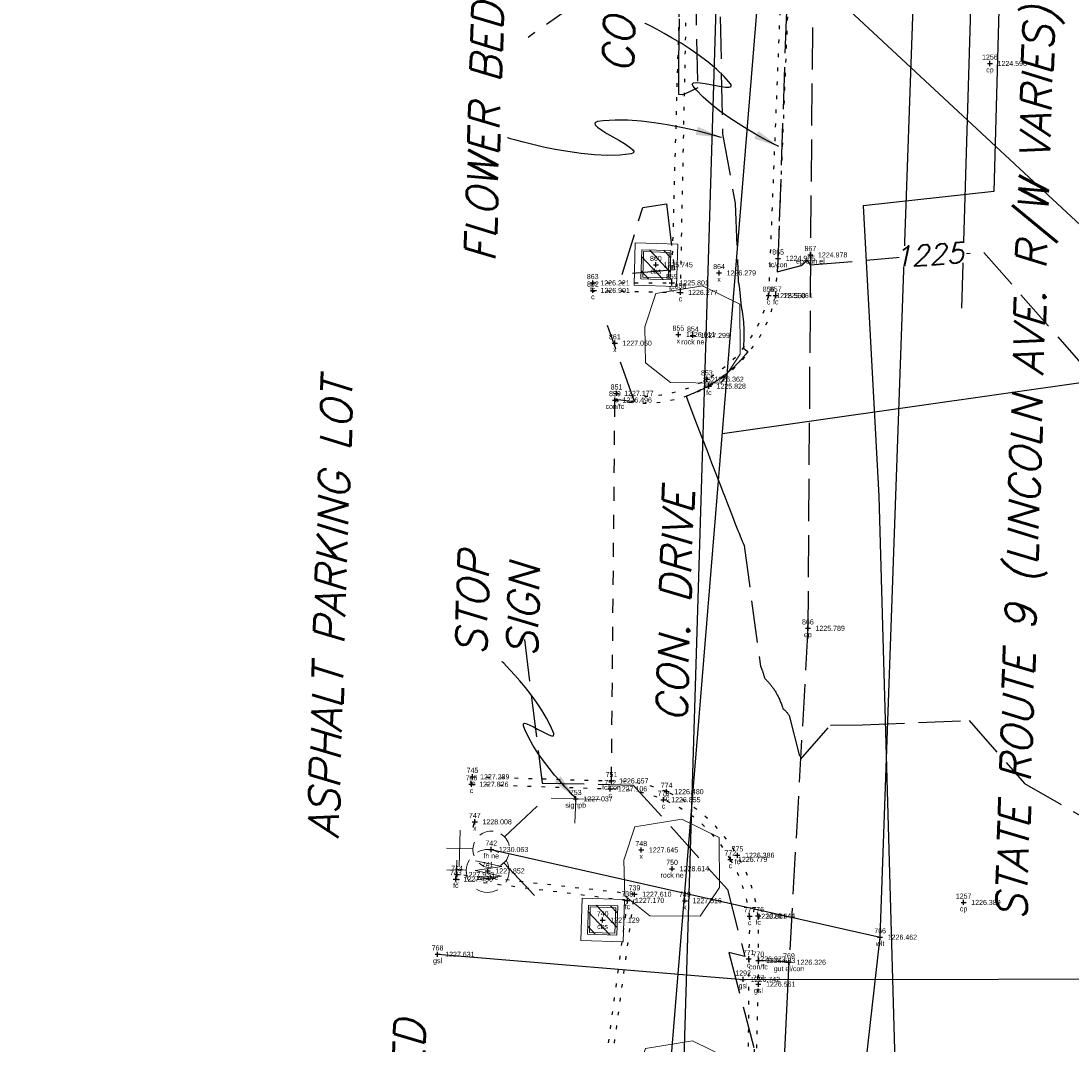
# Model space of a CAD drawing. Extents: x 2383805 to 2387584, y 226460 to 239380.
# Tile 5 of 49: x 2386813 to 2386896, y 226986 to 227066. Entities that reach past the tile are written whole.
import ezdxf
from ezdxf.enums import TextEntityAlignment as Align

# ---------------------------------------------------------------- set-up
doc = ezdxf.new("R2010")
doc.units = 0
doc.header["$LTSCALE"] = 20
doc.header["$MEASUREMENT"] = 0
doc.set_wipeout_variables(frame=1)
doc.header["$PDSIZE"] = 2
for name, pattern in [('cl20', [100, 5, -5, 80, -5, 5]), ('gasex', [0]), ('OhDOT_USTN1', [0.055, 0.014, -0.041]), ('OhDOT_USTN2', [0.11, 0.069, -0.041]), ('OhDOT_USTN3', [0.22, 0.165, -0.055]), ('OhDOT_USTN5', [0.11, 0.055, -0.055]), ('REDO_Drainage01', [1.6, 0.85, -0.75]), ('teleex', [0]), ('waterex', [0])]:
    doc.linetypes.add(name, pattern=pattern)
for name, color, linetype in [('CM_X_Curb_Gutter', 254, 'Continuous'), ('DR_X_Cells', 151, 'OhDOT_USTN2'), ('DT_X_User_Label', 134, 'Continuous'), ('DV_X_Property_Line', 7, 'Continuous'), ('DV_X_Text', 7, 'Continuous'), ('PV_X_Curb', 120, 'OhDOT_USTN1'), ('PV_X_Driveway', 7, 'OhDOT_USTN5'), ('PV_X_EOP', 7, 'OhDOT_USTN3'), ('PV_X_Text', 7, 'Continuous'), ('RD_X_Cells', 7, 'Continuous'), ('RD_X_Misc_Items', 1, 'OhDOT_USTN3'), ('RW_X_CL_20', 6, 'cl20'), ('RW_X_PARCEL', 6, 'Continuous'), ('SN_X_Public', 3, 'Continuous'), ('SN_X_Text', 7, 'Continuous'), ('SV_X_Shot_Marker', 2, 'Continuous'), ('SV_X_Text_Description', 7, 'Continuous'), ('SV_X_Text_Elevation', 7, 'Continuous'), ('SV_X_Text_Name', 7, 'Continuous'), ('UT_X_Electric_Text', 7, 'Continuous'), ('UT_X_Gas', 2, 'gasex'), ('UT_X_Telecom', 30, 'teleex'), ('UT_X_Water', 133, 'waterex'), ('UT_X_Water_Cells', 133, 'Continuous'), ('VG_X_Text', 7, 'Continuous')]:
    doc.layers.add(name, color=color, linetype=linetype)
doc.layers.add('DT_X_Contour_Major', color=132, linetype='OhDOT_USTN3', transparency=0.5)
doc.layers.add('DT_X_Contour_Minor', color=136, linetype='OhDOT_USTN3', transparency=0.5)
doc.styles.add('PTXT', font='TXT')
doc.styles.add('SHR', font='simplex.shx', dxfattribs={"oblique": 15})

# ---------------------------------------------------------------- blocks, each defined once
blk = doc.blocks.new('SPT9')
at = {"color": 0, "linetype": 'Continuous'}
for p, q in [((-0.5, 0), (0.5, 0)), ((0, -0.5), (0, 0.5))]:
    blk.add_line(p, q, dxfattribs=at)
blk = doc.blocks.new('CB22B-X')
at = {"layer": 'Defpoints', "color": 20, "linetype": 'REDO_Drainage01', "lineweight": 0}
blk.add_lwpolyline([(-1, 1), (1, 1), (1, -1), (-1, -1), (-1, 1)], close=True, dxfattribs=at)
at = {"layer": 'DR_X_Cells', "color": 151, "linetype": 'Continuous', "lineweight": 0}
for p, q in [((-1.146, -0.613), (0.613, 1.146)), ((-1.146, 0.518), (-0.518, 1.146)), ((-0.547, -1.146), (1.146, 0.547)), ((0.584, -1.146), (1.146, -0.584))]:
    blk.add_line(p, q, dxfattribs=at)
at = {"layer": 'DR_X_Cells', "color": 151, "linetype": 'REDO_Drainage01', "lineweight": 0}
blk.add_lwpolyline([(-1.667, 1.667), (1.667, 1.667), (1.667, -1.667), (-1.667, -1.667), (-1.667, 1.667)], close=True, dxfattribs=at)
at = {"layer": 'DR_X_Cells', "color": 151, "linetype": 'Continuous', "lineweight": 0, "flags": 128}
blk.add_lwpolyline([(-1.146, 1.146), (1.146, 1.146), (1.146, -1.146), (-1.146, -1.146), (-1.146, 1.146)], close=True, dxfattribs=at)
blk = doc.blocks.new('CBS_CATCH BASIN RECTANGLE')
blk.add_blockref('CB22B-X', (0, 0))
blk = doc.blocks.new('FH')
at = {"layer": 'UT_X_Water_Cells', "color": 133, "linetype": 'Continuous', "lineweight": 0}
for p, q in [((-0.0001, 0.0602), (-0.0001, 0.1462)), ((0.0599, 0.1032), (-0.0601, 0.1032)), ((-0.0423, -0.0424), (-0.1463, -0.1463)), ((0.0423, -0.0424), (0.1462, -0.1463))]:
    blk.add_line(p, q, dxfattribs=at)
for start, end in [(140.021, 184.0629), (68.1395, 112.038), (356.0165, 39.9889), (211.8788, 255.8479), (283.8239, 329.9097)]:
    blk.add_arc((0, 0), 0.06, start, end, dxfattribs=at)
blk = doc.blocks.new('FH_FIRE HYDRANT')
at = {"xscale": 12, "yscale": 12, "zscale": 12}
blk.add_blockref('FH', (0, 0), dxfattribs=at)
blk = doc.blocks.new('ROCK')
at = {"layer": 'RD_X_Cells', "color": 120, "linetype": 'Continuous', "lineweight": 0, "flags": 128}
blk.add_lwpolyline([(-0.1527, -0.0966), (-0.1565, 0.0684), (-0.094, 0.1522), (0.0235, 0.1584), (0.1335, 0.1259), (0.1635, -0.0266), (0.1072, -0.1503), (-0.0565, -0.1566), (-0.1527, -0.0966)], dxfattribs=at)
blk = doc.blocks.new('SGN1P')
at = {"layer": 'SN_X_Public', "color": 3, "linetype": 'Continuous', "lineweight": 0}
for p, q in [((0, 0.08), (0, -0.08)), ((0, 0), (-0.08, 0))]:
    blk.add_line(p, q, dxfattribs=at)
blk = doc.blocks.new('SIGNPB_PUBLIC SIGN')
at = {"xscale": 12, "yscale": 12, "zscale": 12}
blk.add_blockref('SGN1P', (0, 0), dxfattribs=at)
blk = doc.blocks.new('WGV')
at = {"layer": 'UT_X_Water_Cells', "color": 133, "linetype": 'Continuous', "lineweight": 0}
for p, q in [((0, 0.07), (0, 0.1336)), ((0.0318, 0.1018), (-0.0318, 0.1018))]:
    blk.add_line(p, q, dxfattribs=at)
at = {"layer": 'UT_X_Water_Cells', "color": 133, "linetype": 'Continuous', "lineweight": 0, "flags": 128}
blk.add_lwpolyline([(-0.0318, 0.041), (-0.0159, -0.0452), (0, 0.041), (0.016, -0.0452), (0.0318, 0.041)], dxfattribs=at)
at = {"layer": 'UT_X_Water_Cells', "color": 133, "linetype": 'Continuous', "lineweight": 0}
for start, end in [(60.0184, 120.0157), (330.0184, 29.9816), (239.9843, 299.9816)]:
    blk.add_arc((0, 0.0001), 0.07, start, end, dxfattribs=at)
at = {"layer": 'UT_X_Water_Cells', "color": 133, "linetype": 'Continuous', "lineweight": 0, "extrusion": (0, 0, -1)}
blk.add_arc((0, 0.0001), 0.07, 330.0184, 29.9816, dxfattribs=at)

msp = doc.modelspace()

# ---------------------------------------------------------------- linework, layer by layer
at = {"layer": 'CM_X_Curb_Gutter'}
msp.add_lwpolyline([(2386873.678, 226992.019), (2386873.162, 226981.785), (2386872.226, 226967.451), (2386871.267, 226957.59), (2386868.732, 226934.391), (2386863.376, 226887.368), (2386861.034, 226867.741), (2386858.342, 226853.365, -0.183321), (2386837.321, 226826.27)], format="xyb", dxfattribs=at)
at = {"layer": 'DT_X_Contour_Major', "elevation": 1225}
msp.add_lwpolyline([(2386873.471, 227066.688), (2386872.9, 227049.838), (2386872.805, 227047.115), (2386872.754, 227046.226), (2386874.635, 227046.718), (2386874.726, 227046.797), (2386874.8, 227046.864), (2386874.857, 227046.915), (2386874.901, 227046.956), (2386874.937, 227046.989), (2386874.966, 227047.017), (2386874.99, 227047.04), (2386875.011, 227047.06), (2386875.029, 227047.078), (2386875.044, 227047.093), (2386875.057, 227047.107), (2386875.068, 227047.119), (2386875.078, 227047.13), (2386875.087, 227047.14), (2386875.351, 227046.769), (2386884.616, 227047.573), (2386888.992, 227047.748), (2386904.502, 227030.021)], dxfattribs=at)
at = {"layer": 'DT_X_Contour_Minor'}
for points, elevation in [([(2386868.168, 227070.664), (2386868.468, 227057.064), (2386869.455, 227051.61), (2386869.689, 227045.458), (2386869.712, 227045.379), (2386869.731, 227045.298), (2386869.749, 227045.213), (2386869.767, 227045.126), (2386869.917, 227043.499), (2386869.936, 227043.42), (2386869.955, 227043.338), (2386869.972, 227043.253), (2386869.989, 227043.165), (2386870.006, 227043.074), (2386870.021, 227042.98), (2386870.036, 227042.882), (2386870.05, 227042.781), (2386870.063, 227042.675), (2386870.075, 227042.566), (2386870.087, 227042.452), (2386870.097, 227042.333), (2386870.106, 227042.209), (2386870.113, 227042.08), (2386870.12, 227041.944), (2386870.125, 227041.803), (2386870.128, 227041.654), (2386870.131, 227041.498), (2386870.131, 227041.334), (2386870.129, 227041.162), (2386870.126, 227040.98), (2386870.12, 227040.787), (2386870.112, 227040.584), (2386870.102, 227040.367), (2386870.095, 227040.248), (2386870.262, 227040.116), (2386870.446, 227039.966), (2386870.398, 227039.905), (2386870.397, 227039.903), (2386870.295, 227039.776), (2386870.291, 227039.77), (2386870.191, 227039.649), (2386870.183, 227039.64), (2386870.084, 227039.523), (2386870.073, 227039.511), (2386869.975, 227039.4), (2386869.961, 227039.383), (2386869.865, 227039.278), (2386869.847, 227039.258), (2386869.752, 227039.157), (2386869.731, 227039.134), (2386869.638, 227039.039), (2386869.613, 227039.013), (2386869.522, 227038.922), (2386869.493, 227038.893), (2386869.404, 227038.807), (2386869.371, 227038.775), (2386869.284, 227038.694), (2386869.247, 227038.659), (2386869.162, 227038.582), (2386869.121, 227038.545), (2386869.039, 227038.473), (2386868.993, 227038.434), (2386868.913, 227038.366), (2386868.864, 227038.324), (2386868.787, 227038.26), (2386868.733, 227038.216), (2386868.658, 227038.157), (2386868.6, 227038.111), (2386868.528, 227038.055), (2386868.466, 227038.007), (2386868.396, 227037.956), (2386868.329, 227037.906), (2386868.263, 227037.858), (2386868.192, 227037.807), (2386868.128, 227037.763), (2386868.052, 227037.71), (2386867.992, 227037.67), (2386867.911, 227037.616), (2386867.854, 227037.579), (2386867.769, 227037.524), (2386867.715, 227037.49), (2386867.625, 227037.434), (2386867.574, 227037.403), (2386867.407, 227037.304), (2386867.341, 227037.266), (2386867.238, 227037.207), (2386867.196, 227037.184), (2386867.088, 227037.125), (2386867.05, 227037.105), (2386866.936, 227037.045), (2386866.902, 227037.028), (2386866.783, 227036.968), (2386866.753, 227036.953), (2386866.629, 227036.894), (2386866.603, 227036.881), (2386866.474, 227036.821), (2386866.452, 227036.811), (2386866.318, 227036.752), (2386866.3, 227036.744), (2386866.16, 227036.685), (2386866.146, 227036.679), (2386866.002, 227036.62), (2386865.992, 227036.616), (2386865.842, 227036.559), (2386865.836, 227036.556), (2386865.682, 227036.499), (2386865.68, 227036.498), (2386865.591, 227036.468), (2386865.81, 227035.897), (2386866.262, 227034.721), (2386866.658, 227033.688), (2386867.009, 227032.774), (2386867.322, 227031.961), (2386867.602, 227031.232), (2386867.855, 227030.576), (2386868.084, 227029.982), (2386868.292, 227029.443), (2386868.483, 227028.951), (2386868.657, 227028.5), (2386868.818, 227028.086), (2386868.967, 227027.704), (2386869.104, 227027.352), (2386869.232, 227027.025), (2386869.351, 227026.722), (2386869.463, 227026.44), (2386869.567, 227026.177), (2386869.665, 227025.931), (2386869.756, 227025.701), (2386869.843, 227025.486), (2386869.925, 227025.283), (2386870.002, 227025.093), (2386870.075, 227024.914), (2386870.145, 227024.745), (2386871.436, 227015.278), (2386871.449, 227015.251), (2386871.462, 227015.223), (2386871.475, 227015.194), (2386871.488, 227015.163), (2386871.501, 227015.131), (2386871.515, 227015.098), (2386871.529, 227015.064), (2386871.543, 227015.028), (2386871.557, 227014.991), (2386871.571, 227014.952), (2386871.585, 227014.912), (2386871.599, 227014.87), (2386871.614, 227014.827), (2386871.628, 227014.782), (2386871.643, 227014.736), (2386871.658, 227014.687), (2386871.672, 227014.637), (2386871.687, 227014.586), (2386871.702, 227014.532), (2386871.717, 227014.476), (2386871.732, 227014.419), (2386871.747, 227014.359), (2386871.774, 227014.324), (2386871.803, 227014.268), (2386871.847, 227014.227), (2386871.89, 227014.185), (2386871.933, 227014.142), (2386871.976, 227014.098), (2386872.019, 227014.053), (2386872.062, 227014.006), (2386872.105, 227013.959), (2386872.147, 227013.91), (2386872.189, 227013.86), (2386872.231, 227013.808), (2386872.272, 227013.756), (2386872.314, 227013.702), (2386872.355, 227013.647), (2386872.395, 227013.591), (2386872.436, 227013.534), (2386872.476, 227013.475), (2386872.515, 227013.415), (2386872.554, 227013.354), (2386872.593, 227013.292), (2386872.631, 227013.228), (2386872.669, 227013.164), (2386872.707, 227013.097), (2386872.744, 227013.03), (2386872.78, 227012.962), (2386872.816, 227012.892), (2386872.851, 227012.821), (2386872.886, 227012.749), (2386872.921, 227012.675), (2386872.954, 227012.6), (2386872.987, 227012.524), (2386873.02, 227012.447), (2386873.052, 227012.368), (2386873.083, 227012.289), (2386873.113, 227012.207), (2386873.143, 227012.125), (2386873.173, 227012.042), (2386873.206, 227011.942), (2386873.268, 227011.888), (2386873.309, 227011.851), (2386873.348, 227011.813), (2386873.386, 227011.776), (2386873.423, 227011.738), (2386873.459, 227011.7), (2386873.493, 227011.662), (2386873.526, 227011.624), (2386873.558, 227011.585), (2386873.588, 227011.547), (2386873.618, 227011.508), (2386873.646, 227011.469), (2386873.673, 227011.431), (2386873.698, 227011.392), (2386874.578, 227007.938), (2386876.939, 227010.636), (2386879.462, 227010.671), (2386887.839, 227011.007), (2386892.183, 227006.042), (2386901.1, 227000.948)], 1226), ([(2386866.326, 227068.9), (2386866.507, 227060.68), (2386865.472, 227060.17), (2386865.314, 227060.14), (2386865.021, 227060.146), (2386865.016, 227062.792), (2386865.134, 227068.356)], 1227), ([(2386857.323, 227067.548), (2386853.186, 227064.643)], 1227), ([(2386860.035, 227036.226), (2386861.556, 227036.04), (2386859.422, 227042.019)], 1227), ([(2386852.895, 227017.366), (2386854.292, 227006.087), (2386861.444, 227005.936), (2386868.843, 226997.742), (2386870.21, 226992.462), (2386868.946, 226992.775), (2386870.954, 226985.203), (2386869.151, 226952.957), (2386873.105, 226963.297), (2386885.732, 226967.793), (2386902.22, 226945.94), (2386914.828, 226976.27), (2386920.283, 226983.109), (2386925.858, 226987.161)], 1227), ([(2386848.994, 227003.175), (2386848.857, 227002.603)], 1228)]:
    msp.add_lwpolyline(points, dxfattribs=dict(at, elevation=elevation))
at = {"layer": 'DT_X_Contour_Minor', "elevation": 1226}
msp.add_lwpolyline([(2386860.566, 227046.023), (2386862.193, 227051.287), (2386864.062, 227051.569), (2386864.68, 227046.387), (2386860.566, 227046.023)], close=True, dxfattribs=at)
at = {"layer": 'DV_X_Property_Line', "elevation": 1233.034}
msp.add_lwpolyline([(2386832.117, 226803.678, -0.218949), (2386755.576, 226868.776), (2386739.898, 227036.545), (2386730.248, 227146.894), (2386716.557, 227288.554), (2386896.774, 227307.119), (2386889.773, 227052.545), (2386879.514, 227051.421), (2386880.741, 227028.624), (2386882.378, 226970.337), (2386857.852, 226967.249), (2386847.07, 226887.979), (2386831.976, 226843.384), (2386824.362, 226836.902), (2386832.11, 226803.673)], format="xyb", dxfattribs=at)
at = {"layer": 'PV_X_Curb'}
for points in [[(2386858.262, 227045.36), (2386864.475, 227045.368), (2386865.108, 227068.422, -0.312156), (2386867.38, 227072.028), (2386868.822, 227072.052)], [(2386860.006, 227036.165, 0.416319), (2386872.635, 227044.372), (2386872.823, 227047.29), (2386873.599, 227066.76, 0.253368), (2386870.1, 227072.654)], [(2386858.276, 227044.772), (2386865.157, 227044.616), (2386865.635, 227068.238, -0.154315), (2386866.225, 227070.639, -0.25659), (2386868.782, 227071.517)], [(2386869.944, 227071.549, -0.295398), (2386872.961, 227066.664), (2386872.074, 227044.365, -0.410794), (2386860.135, 227036.689)], [(2386848.747, 227006.001), (2386859.638, 227005.632, -0.270687), (2386869.071, 227000.098, -0.103096), (2386870.589, 226995.63), (2386870.517, 226992.289), (2386870.456, 226981.67), (2386870.227, 226968.435), (2386870.176, 226967.384), (2386869.11, 226957.792), (2386866.443, 226934.631), (2386861.072, 226887.571), (2386858.845, 226868.203), (2386856.24, 226853.967, -0.188153), (2386836.248, 226828.609)], [(2386848.818, 227006.586), (2386859.737, 227006.258, -0.09972), (2386864.07, 227005.414, -0.260269), (2386871.258, 226995.657), (2386871.274, 226992.157), (2386871.043, 226981.672), (2386870.644, 226967.416), (2386869.651, 226957.757), (2386867.064, 226934.575), (2386861.613, 226887.477), (2386859.422, 226868.074), (2386856.864, 226853.835, -0.182034), (2386836.474, 226828.059)]]:
    msp.add_lwpolyline(points, format="xyb", dxfattribs=at)
for points in [[(2386821.23, 226846.685), (2386831.574, 226843.091), (2386846.892, 226887.939), (2386853.405, 226936.449), (2386857.486, 226967.137), (2386861.545, 226997.356), (2386847.612, 226998.906)], [(2386847.513, 226998.548), (2386860.983, 226996.878), (2386857.01, 226967.296), (2386852.945, 226936.513), (2386846.292, 226888.108), (2386831.298, 226843.725), (2386821.482, 226847.289)]]:
    msp.add_lwpolyline(points, dxfattribs=at)
at = {"layer": 'PV_X_Driveway'}
msp.add_lwpolyline([(2386859.737, 227006.258), (2386860.006, 227036.165)], dxfattribs=at)
at = {"layer": 'PV_X_EOP'}
msp.add_lwpolyline([(2386887.63, 227538.535), (2386887.451, 227522.443), (2386887.605, 227497.741), (2386887.788, 227468.419), (2386887.076, 227445.771), (2386886.08, 227407.106), (2386885.18, 227366.003), (2386883.771, 227319.989), (2386882.78, 227290.718), (2386882.587, 227282.41), (2386880.635, 227227.97), (2386878.681, 227173.185), (2386877.006, 227116.916), (2386875.567, 227069.812), (2386875.357, 227047.565), (2386875.161, 227018.241), (2386873.678, 226992.019), (2386871.274, 226992.157)], dxfattribs=at)
at = {"layer": 'RW_X_CL_20', "color": 3}
msp.add_line((2386881.136, 226843.479), (2386933.376, 228553.202), dxfattribs=at)
at = {"layer": 'RW_X_PARCEL'}
msp.add_line((2386864.935, 226968.141), (2386887.92, 227720.392), dxfattribs=at)
at = {"layer": 'SN_X_Text'}
msp.add_lwpolyline([(2386856.885, 227004.941), (2386856.826, 227005.001), (2386856.66, 227005.171), (2386856.404, 227005.44), (2386856.076, 227005.796), (2386855.694, 227006.226), (2386855.274, 227006.718), (2386854.834, 227007.26), (2386854.392, 227007.839), (2386853.964, 227008.444), (2386853.568, 227009.063), (2386853.222, 227009.683), (2386852.942, 227010.291), (2386852.833, 227010.587), (2386852.823, 227010.735), (2386852.916, 227010.781), (2386853.094, 227010.743), (2386853.337, 227010.643), (2386853.624, 227010.498), (2386853.935, 227010.329), (2386854.252, 227010.155), (2386854.554, 227009.995), (2386854.821, 227009.87), (2386855.034, 227009.798), (2386855.172, 227009.8), (2386855.216, 227009.894), (2386855.197, 227009.982), (2386854.957, 227010.581), (2386854.642, 227011.196), (2386854.269, 227011.817), (2386853.855, 227012.43), (2386853.418, 227013.024), (2386852.974, 227013.586), (2386852.542, 227014.105), (2386852.139, 227014.567), (2386851.782, 227014.962), (2386851.488, 227015.275), (2386851.275, 227015.497), (2386851.16, 227015.613), (2386851.145, 227015.628)], dxfattribs=at)
msp.add_solid([(2386855.268, 227006.165), (2386855.752, 227006.623), (2386856.885, 227004.941)], dxfattribs=at)
at = {"layer": 'SV_X_Shot_Marker'}
for p in [(2386889.457, 227062.592, 1224.596), (2386872.823, 227047.29, 1224.965), (2386875.357, 227047.565, 1224.978), (2386863.224, 227046.787, 1225.745), (2386868.184, 227046.148, 1226.279), (2386858.262, 227045.36, 1226.221), (2386858.276, 227044.772, 1226.901), (2386864.475, 227045.368, 1225.801), (2386865.157, 227044.616, 1226.277), (2386872.074, 227044.365, 1225.558), (2386872.635, 227044.372, 1225.061), (2386860, 227040.629, 1227.05), (2386864.992, 227041.311, 1226.611), (2386866.129, 227041.237, 1227.299), (2386867.228, 227037.8, 1226.362), (2386860.135, 227036.689, 1227.177), (2386867.387, 227037.254, 1225.828), (2386860.006, 227036.165, 1226.496), (2386875.161, 227018.241, 1225.789), (2386848.747, 227006.001, 1227.826), (2386848.818, 227006.586, 1227.289), (2386859.737, 227006.258, 1226.657), (2386859.638, 227005.632, 1227.106), (2386864.07, 227005.414, 1226.48), (2386856.93, 227004.851, 1227.037), (2386863.825, 227004.782, 1226.855), (2386849.006, 227003.045, 1228.008), (2386850.293, 227000.87, 1230.063), (2386862.073, 227000.839, 1227.645), (2386869.629, 227000.419, 1226.386), (2386864.496, 226999.363, 1228.614), (2386869.071, 227000.098, 1226.779), (2386847.513, 226998.548, 1227.456), (2386847.612, 226998.906, 1227.933), (2386850.017, 226999.187, 1227.852), (2386861.545, 226997.356, 1227.61), (2386860.983, 226996.878, 1227.17), (2386865.502, 226996.853, 1227.516), (2386887.391, 226996.715, 1226.389), (2386859.042, 226995.328, 1227.129), (2386870.589, 226995.63, 1226.861), (2386871.258, 226995.657, 1226.444), (2386880.833, 226993.986, 1226.462), (2386846.08, 226992.644, 1227.631), (2386870.517, 226992.289, 1226.972), (2386871.274, 226992.157, 1226.533), (2386873.678, 226992.019, 1226.326), (2386870.073, 226990.671, 1226.742), (2386871.278, 226990.296, 1226.561)]:
    msp.add_point(p, dxfattribs=at)
at = {"layer": 'UT_X_Electric_Text'}
msp.add_lwpolyline([(2386872.877, 227056.07), (2386872.787, 227056.114), (2386872.535, 227056.24), (2386872.144, 227056.442), (2386871.638, 227056.712), (2386871.043, 227057.044), (2386870.381, 227057.432), (2386869.678, 227057.867), (2386868.957, 227058.344), (2386868.243, 227058.856), (2386867.56, 227059.394), (2386866.932, 227059.954), (2386866.383, 227060.527), (2386866.146, 227060.817), (2386866.076, 227060.981), (2386866.166, 227061.067), (2386866.384, 227061.091), (2386866.701, 227061.066), (2386867.085, 227061.008), (2386867.508, 227060.931), (2386867.939, 227060.851), (2386868.346, 227060.782), (2386868.701, 227060.739), (2386868.972, 227060.737), (2386869.13, 227060.79), (2386869.143, 227060.913), (2386869.087, 227061.005), (2386868.587, 227061.583), (2386867.996, 227062.15), (2386867.337, 227062.7), (2386866.635, 227063.226), (2386865.915, 227063.721), (2386865.2, 227064.178), (2386864.514, 227064.591), (2386863.883, 227064.952), (2386863.329, 227065.254), (2386862.878, 227065.491), (2386862.553, 227065.655), (2386862.379, 227065.741), (2386862.356, 227065.752)], dxfattribs=at)
msp.add_solid([(2386870.947, 227056.695), (2386871.254, 227057.286), (2386872.877, 227056.07)], dxfattribs=at)
at = {"layer": 'UT_X_Gas'}
msp.add_lwpolyline([(2386846.08, 226992.644), (2386870.073, 226990.671), (2386910.16, 226990.717)], dxfattribs=at)
at = {"layer": 'UT_X_Telecom'}
for p, q in [((2386908.066, 227039.189), (2386871.681, 227073.038)), ((2386868.452, 227033.55), (2386908.066, 227039.189))]:
    msp.add_line(p, q, dxfattribs=at)
msp.add_lwpolyline([(2386849.832, 226731.319), (2386857.369, 226898.004), (2386871.681, 227073.038), (2386878.734, 227288.892), (2386876.606, 227443.501), (2386877.394, 227586.692)], dxfattribs=at)
at = {"layer": 'UT_X_Water'}
for points in [[(2386865.23, 226865.323), (2386879.571, 226982.884), (2386880.833, 226993.986), (2386888.297, 227204.196)], [(2386850.293, 227000.87), (2386880.833, 226993.986)]]:
    msp.add_lwpolyline(points, dxfattribs=at)
at = {"layer": 'VG_X_Text'}
msp.add_lwpolyline([(2386868.367, 227056.782), (2386868.253, 227056.816), (2386867.93, 227056.908), (2386867.424, 227057.046), (2386866.763, 227057.216), (2386865.972, 227057.404), (2386865.079, 227057.597), (2386864.111, 227057.78), (2386863.095, 227057.941), (2386862.057, 227058.066), (2386861.024, 227058.142), (2386860.022, 227058.154), (2386859.08, 227058.089), (2386858.639, 227058.024), (2386858.44, 227057.934), (2386858.456, 227057.785), (2386858.645, 227057.59), (2386858.967, 227057.36), (2386859.381, 227057.104), (2386859.845, 227056.834), (2386860.32, 227056.562), (2386860.765, 227056.298), (2386861.138, 227056.053), (2386861.398, 227055.839), (2386861.506, 227055.666), (2386861.419, 227055.546), (2386861.29, 227055.508), (2386860.387, 227055.4), (2386859.412, 227055.376), (2386858.392, 227055.421), (2386857.353, 227055.523), (2386856.322, 227055.668), (2386855.326, 227055.842), (2386854.393, 227056.032), (2386853.548, 227056.223), (2386852.818, 227056.404), (2386852.231, 227056.56), (2386851.814, 227056.677), (2386851.592, 227056.742), (2386851.563, 227056.751)], dxfattribs=at)
msp.add_solid([(2386866.349, 227056.983), (2386866.523, 227057.626), (2386868.367, 227056.782)], dxfattribs=at)

# ---------------------------------------------------------------- block references
at = {"layer": 'DR_X_Cells', "rotation": 88.23333334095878}
for p in [(2386863.224, 227046.787, 1225.745), (2386859.042, 226995.328, 1227.129)]:
    msp.add_blockref('CBS_CATCH BASIN RECTANGLE', p, dxfattribs=at)
at = {"layer": 'RD_X_Misc_Items', "xscale": 24, "yscale": 24, "zscale": 24, "rotation": 88.23333334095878}
for p in [(2386866.129, 227041.237), (2386864.496, 226999.363), (2386865.336, 226981.956)]:
    msp.add_blockref('ROCK', p, dxfattribs=at)
at = {"layer": 'SN_X_Public', "xscale": 2, "yscale": 2, "zscale": 2, "rotation": 88.23333334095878}
msp.add_blockref('SIGNPB_PUBLIC SIGN', (2386856.93, 227004.851, 1227.037), dxfattribs=at)
at = {"layer": 'SV_X_Shot_Marker', "xscale": 0.4, "yscale": 0.4, "zscale": 0.4}
for p in [(2386889.457, 227062.592, 1224.596), (2386872.823, 227047.29, 1224.965), (2386875.357, 227047.565, 1224.978), (2386863.224, 227046.787, 1225.745), (2386858.262, 227045.36, 1226.221), (2386864.475, 227045.368, 1225.801), (2386868.184, 227046.148, 1226.279), (2386858.276, 227044.772, 1226.901), (2386865.157, 227044.616, 1226.277), (2386872.074, 227044.365, 1225.558), (2386872.635, 227044.372, 1225.061), (2386864.992, 227041.311, 1226.611), (2386866.129, 227041.237, 1227.299), (2386860, 227040.629, 1227.05), (2386867.228, 227037.8, 1226.362), (2386867.387, 227037.254, 1225.828), (2386860.135, 227036.689, 1227.177), (2386860.006, 227036.165, 1226.496), (2386875.161, 227018.241, 1225.789), (2386848.818, 227006.586, 1227.289), (2386848.747, 227006.001, 1227.826), (2386859.737, 227006.258, 1226.657), (2386859.638, 227005.632, 1227.106), (2386864.07, 227005.414, 1226.48), (2386856.93, 227004.851, 1227.037), (2386863.825, 227004.782, 1226.855), (2386849.006, 227003.045, 1228.008), (2386850.293, 227000.87, 1230.063), (2386862.073, 227000.839, 1227.645), (2386869.071, 227000.098, 1226.779), (2386869.629, 227000.419, 1226.386), (2386850.017, 226999.187, 1227.852), (2386864.496, 226999.363, 1228.614), (2386847.513, 226998.548, 1227.456), (2386847.612, 226998.906, 1227.933), (2386860.983, 226996.878, 1227.17), (2386861.545, 226997.356, 1227.61), (2386865.502, 226996.853, 1227.516), (2386887.391, 226996.715, 1226.389), (2386859.042, 226995.328, 1227.129), (2386870.589, 226995.63, 1226.861), (2386871.258, 226995.657, 1226.444), (2386880.833, 226993.986, 1226.462), (2386846.08, 226992.644, 1227.631), (2386870.517, 226992.289, 1226.972), (2386871.274, 226992.157, 1226.533), (2386873.678, 226992.019, 1226.326), (2386870.073, 226990.671, 1226.742), (2386871.278, 226990.296, 1226.561)]:
    msp.add_blockref('SPT9', p, dxfattribs=at)
at = {"layer": 'UT_X_Water_Cells', "rotation": 88.23333334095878}
for name, p, xscale, yscale, zscale in [('FH_FIRE HYDRANT', (2386850.293, 227000.87), 2, 2, 2), ('WGV', (2386850.017, 226999.187, 1227.852), 24, 24, 24)]:
    msp.add_blockref(name, p, dxfattribs=dict(at, xscale=xscale, yscale=yscale, zscale=zscale))

# ---------------------------------------------------------------- texts
at = {"layer": 'DV_X_Text', "insert": (2386891.028, 227031.261), "char_height": 2.4, "attachment_point": 2, "rotation": 88.23333, "style": 'SHR'}
msp.add_mtext_dynamic_manual_height_columns('\\A1;STATE ROUTE 9 (LINCOLN AVE. R/W VARIES)', width=87.45873, gutter_width=12, heights=[0], dxfattribs=at)
at = {"layer": 'PV_X_Text', "char_height": 2.4, "attachment_point": 1, "rotation": 88.23333, "style": 'SHR'}
for s, width, insert in [('ASPHALT PARKING LOT', 44.22268, (2386835.885, 227001.785)), ('CON. DRIVE', 30.4913, (2386863.239, 227010.916))]:
    msp.add_mtext_dynamic_manual_height_columns(s, width=width, gutter_width=12, heights=[0], dxfattribs=dict(at, insert=insert))
at = {"layer": 'SN_X_Text', "char_height": 2.4, "attachment_point": 1, "rotation": 88.23333, "style": 'SHR'}
for s, insert in [('CON.CURB', (2386859.023, 227061.899)), ('STOP\\PSIGN', (2386847.498, 227016.152))]:
    msp.add_mtext_dynamic_manual_height_columns(s, width=30.4913, gutter_width=12, heights=[0], dxfattribs=dict(at, insert=insert))
at = {"layer": 'SV_X_Text_Description', "style": 'PTXT'}
for s, p in [('cp', (2386889.457, 227061.892, 1224.596)), ('ep/con el', (2386875.357, 227046.865, 1224.978)), ('cbs', (2386863.224, 227046.087, 1225.745)), ('fc/con', (2386872.823, 227046.59, 1224.965)), ('x', (2386868.184, 227045.448, 1226.279)), ('fc', (2386858.262, 227044.66, 1226.221)), ('fc', (2386864.475, 227044.668, 1225.801)), ('c', (2386858.276, 227044.072, 1226.901)), ('c', (2386865.157, 227043.916, 1226.277)), ('c', (2386872.074, 227043.665, 1225.558)), ('fc', (2386872.635, 227043.672, 1225.061)), ('x', (2386864.992, 227040.611, 1226.611)), ('rock ne', (2386866.129, 227040.537, 1227.299)), ('x', (2386860, 227039.929, 1227.05)), ('c', (2386867.228, 227037.1, 1226.362)), ('fc', (2386867.387, 227036.554, 1225.828)), ('con/fc', (2386860.006, 227035.465, 1226.496)), ('c', (2386860.135, 227035.989, 1227.177)), ('ep', (2386875.161, 227017.541, 1225.789)), ('fc', (2386848.818, 227005.886, 1227.289)), ('fc/con', (2386859.737, 227005.558, 1226.657)), ('c', (2386848.747, 227005.301, 1227.826)), ('c', (2386859.638, 227004.932, 1227.106)), ('fc', (2386864.07, 227004.714, 1226.48)), ('signpb', (2386856.93, 227004.151, 1227.037)), ('c', (2386863.825, 227004.082, 1226.855)), ('x', (2386849.006, 227002.345, 1228.008)), ('fh ne', (2386850.293, 227000.17, 1230.063)), ('x', (2386862.073, 227000.139, 1227.645)), ('c', (2386869.071, 226999.398, 1226.779)), ('fc', (2386869.629, 226999.719, 1226.386)), ('wvalve', (2386850.017, 226998.487, 1227.852)), ('rock ne', (2386864.496, 226998.663, 1228.614)), ('fc', (2386847.513, 226997.848, 1227.456)), ('c', (2386847.612, 226998.206, 1227.933)), ('c', (2386861.545, 226996.656, 1227.61)), ('fc', (2386860.983, 226996.178, 1227.17)), ('x', (2386865.502, 226996.153, 1227.516)), ('cp', (2386887.391, 226996.015, 1226.389)), ('fc', (2386871.258, 226994.957, 1226.444)), ('cbs', (2386859.042, 226994.628, 1227.129)), ('c', (2386870.589, 226994.93, 1226.861)), ('wlt', (2386880.833, 226993.286, 1226.462)), ('gsl', (2386846.08, 226991.944, 1227.631)), ('c', (2386870.517, 226991.589, 1226.972)), ('con/fc', (2386871.274, 226991.457, 1226.533)), ('gut el/con', (2386873.678, 226991.319, 1226.326)), ('gsl', (2386870.073, 226989.971, 1226.742)), ('gsl', (2386871.278, 226989.596, 1226.561))]:
    msp.add_text(s, height=0.4, dxfattribs=at).set_placement(p, align=Align.CENTER)
at = {"layer": 'SV_X_Text_Elevation', "style": 'PTXT'}
for s, p in [('1224.596', (2386890.057, 227062.392, 1224.596)), ('1224.965', (2386873.423, 227047.09, 1224.965)), ('1224.978', (2386875.956, 227047.365, 1224.978)), ('1225.745', (2386863.824, 227046.587, 1225.745)), ('1226.221', (2386858.862, 227045.16, 1226.221)), ('1225.801', (2386865.075, 227045.168, 1225.801)), ('1226.279', (2386868.784, 227045.948, 1226.279)), ('1226.901', (2386858.876, 227044.572, 1226.901)), ('1226.277', (2386865.757, 227044.416, 1226.277)), ('1225.558', (2386872.674, 227044.165, 1225.558)), ('1225.061', (2386873.235, 227044.172, 1225.061)), ('1226.611', (2386865.592, 227041.111, 1226.611)), ('1227.299', (2386866.729, 227041.037, 1227.299)), ('1227.050', (2386860.6, 227040.429, 1227.05)), ('1226.362', (2386867.828, 227037.6, 1226.362)), ('1225.828', (2386867.987, 227037.054, 1225.828)), ('1227.177', (2386860.735, 227036.489, 1227.177)), ('1226.496', (2386860.606, 227035.965, 1226.496)), ('1225.789', (2386875.761, 227018.041, 1225.789)), ('1227.289', (2386849.418, 227006.386, 1227.289)), ('1227.826', (2386849.347, 227005.801, 1227.826)), ('1226.657', (2386860.337, 227006.058, 1226.657)), ('1227.106', (2386860.238, 227005.432, 1227.106)), ('1226.480', (2386864.67, 227005.214, 1226.48)), ('1227.037', (2386857.53, 227004.651, 1227.037)), ('1226.855', (2386864.425, 227004.582, 1226.855)), ('1228.008', (2386849.606, 227002.845, 1228.008)), ('1230.063', (2386850.893, 227000.67, 1230.063)), ('1227.645', (2386862.673, 227000.639, 1227.645)), ('1226.779', (2386869.671, 226999.898, 1226.779)), ('1226.386', (2386870.229, 227000.219, 1226.386)), ('1227.852', (2386850.617, 226998.987, 1227.852)), ('1228.614', (2386865.096, 226999.163, 1228.614)), ('1227.456', (2386848.113, 226998.348, 1227.456)), ('1227.933', (2386848.212, 226998.706, 1227.933)), ('1227.170', (2386861.583, 226996.678, 1227.17)), ('1227.610', (2386862.145, 226997.156, 1227.61)), ('1227.516', (2386866.102, 226996.653, 1227.516)), ('1226.389', (2386887.991, 226996.515, 1226.389)), ('1227.129', (2386859.642, 226995.128, 1227.129)), ('1226.861', (2386871.189, 226995.43, 1226.861)), ('1226.444', (2386871.858, 226995.457, 1226.444)), ('1226.462', (2386881.433, 226993.786, 1226.462)), ('1227.631', (2386846.68, 226992.444, 1227.631)), ('1226.972', (2386871.117, 226992.089, 1226.972)), ('1226.533', (2386871.874, 226991.957, 1226.533)), ('1226.326', (2386874.278, 226991.819, 1226.326)), ('1226.742', (2386870.673, 226990.471, 1226.742)), ('1226.561', (2386871.878, 226990.096, 1226.561))]:
    msp.add_text(s, height=0.4, dxfattribs=at).set_placement(p)
at = {"layer": 'SV_X_Text_Name', "style": 'PTXT'}
for s, p in [('1256', (2386889.457, 227062.892, 1224.596)), ('867', (2386875.357, 227047.865, 1224.978)), ('860', (2386863.224, 227047.087, 1225.745)), ('865', (2386872.823, 227047.59, 1224.965)), ('864', (2386868.184, 227046.448, 1226.279)), ('863', (2386858.262, 227045.66, 1226.221)), ('859', (2386864.475, 227045.668, 1225.801)), ('862', (2386858.276, 227045.072, 1226.901)), ('858', (2386865.157, 227044.916, 1226.277)), ('856', (2386872.074, 227044.665, 1225.558)), ('857', (2386872.635, 227044.672, 1225.061)), ('855', (2386864.992, 227041.611, 1226.611)), ('854', (2386866.129, 227041.537, 1227.299)), ('861', (2386860, 227040.929, 1227.05)), ('853', (2386867.228, 227038.1, 1226.362)), ('851', (2386860.135, 227036.989, 1227.177)), ('852', (2386867.387, 227037.554, 1225.828)), ('850', (2386860.006, 227036.465, 1226.496)), ('866', (2386875.161, 227018.541, 1225.789)), ('745', (2386848.818, 227006.886, 1227.289)), ('751', (2386859.737, 227006.558, 1226.657)), ('746', (2386848.747, 227006.301, 1227.826)), ('752', (2386859.638, 227005.932, 1227.106)), ('774', (2386864.07, 227005.714, 1226.48)), ('753', (2386856.93, 227005.151, 1227.037)), ('773', (2386863.825, 227005.082, 1226.855)), ('747', (2386849.006, 227003.345, 1228.008)), ('742', (2386850.293, 227001.17, 1230.063)), ('748', (2386862.073, 227001.139, 1227.645)), ('775', (2386869.629, 227000.719, 1226.386)), ('772', (2386869.071, 227000.398, 1226.779)), ('744', (2386847.612, 226999.206, 1227.933)), ('741', (2386850.017, 226999.487, 1227.852)), ('750', (2386864.496, 226999.663, 1228.614)), ('743', (2386847.513, 226998.848, 1227.456)), ('739', (2386861.545, 226997.656, 1227.61)), ('738', (2386860.983, 226997.178, 1227.17)), ('749', (2386865.502, 226997.153, 1227.516)), ('1257', (2386887.391, 226997.015, 1226.389)), ('777', (2386870.589, 226995.93, 1226.861)), ('776', (2386871.258, 226995.957, 1226.444)), ('740', (2386859.042, 226995.628, 1227.129)), ('766', (2386880.833, 226994.286, 1226.462)), ('768', (2386846.08, 226992.944, 1227.631)), ('771', (2386870.517, 226992.589, 1226.972)), ('770', (2386871.274, 226992.457, 1226.533)), ('769', (2386873.678, 226992.319, 1226.326)), ('1292', (2386870.073, 226990.971, 1226.742)), ('767', (2386871.278, 226990.596, 1226.561))]:
    msp.add_text(s, height=0.4, dxfattribs=at).set_placement(p, align=Align.CENTER)
at = {"layer": 'VG_X_Text', "char_height": 2.4, "attachment_point": 1, "rotation": 88.23333, "style": 'SHR'}
for insert in [(2386848.209, 227047.04), (2386842.075, 226967.159)]:
    msp.add_mtext_dynamic_manual_height_columns('FLOWER BED', width=34.27991, gutter_width=13, heights=[0], dxfattribs=dict(at, insert=insert))

# ---------------------------------------------------------------- next in the draw order: wipeouts: each hides what was drawn before it
msp.add_wipeout([(2386882.396, 227046.63), (2386887.648, 227046.961), (2386887.547, 227048.558), (2386882.295, 227048.227)]).dxf.layer = 'DT_X_User_Label'

# ---------------------------------------------------------------- next in the draw order: texts
at = {"layer": 'DT_X_User_Label', "style": 'SHR', "oblique": 15}
msp.add_text('1225', height=1.6, rotation=3.60964, dxfattribs=at).set_placement((2386884.66, 227047.575), align=Align.MIDDLE_CENTER)

doc.saveas('drawing.dxf')
